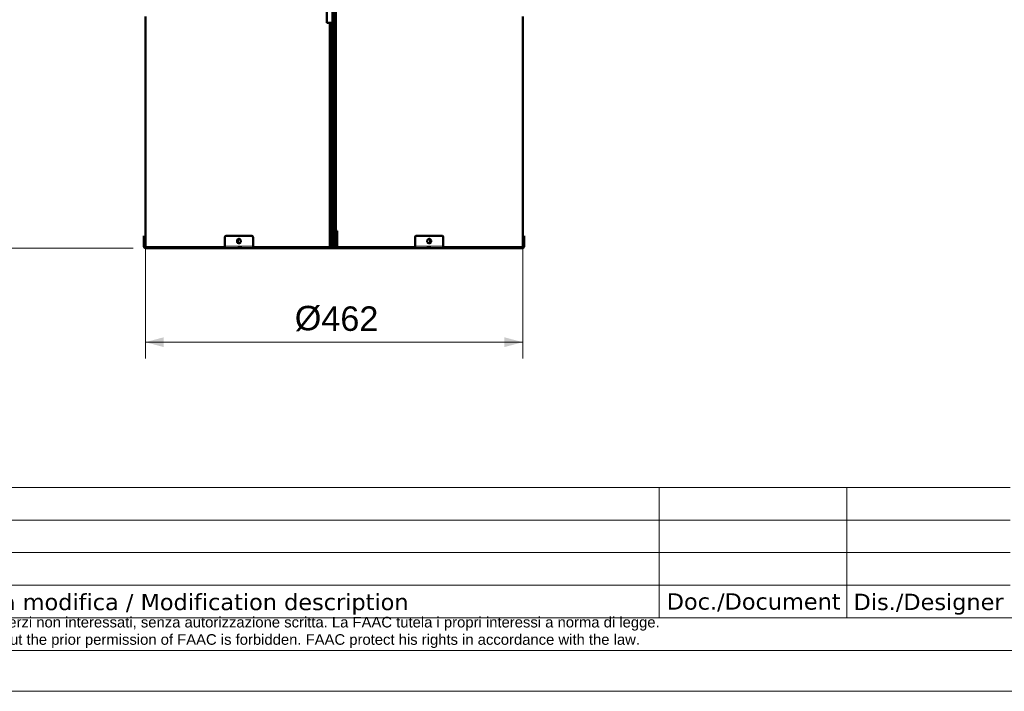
# Model space of a CAD drawing. Header units: millimetres. Extents: x 5 to 579, y 5 to 290.
# Tile 2 of 85: x 78 to 198, y 5 to 87. Entities that reach past the tile are written whole.
import ezdxf

# ---------------------------------------------------------------- set-up
doc = ezdxf.new("R2010")
doc.units = ezdxf.units.MM
doc.layers.add('1', color=7, linetype='Continuous', true_color=0xffffff)
doc.layers.add('256', color=7, linetype='Continuous', true_color=0xffffff)
doc.styles.add('Arial', font='Arial')
doc.dimstyles.new('DIMSTYLE_BRK_2', dxfattribs={"dimtxt": 0.18, "dimasz": 0.18, "dimexe": 0.18, "dimexo": 0.0625, "dimgap": 0.09, "dimtad": 0, "dimtih": 1, "dimtoh": 1, "dimdec": 4, "dimzin": 0, "dimdsep": 46, "dimtxsty": 'Standard', "dimcen": 0.09, "dimadec": 0, "dimazin": 0, "dimtfac": 1, "dimtdec": 4, "dimtofl": 0, "dimtmove": 0, "dimatfit": 3, "dimfxl": 1, "dimtolj": 1, "dimtzin": 0, "dimarcsym": 0})
doc.dimstyles.get("Standard").update_dxf_attribs({"dimtxt": 0.18, "dimasz": 0.18, "dimexe": 0.18, "dimexo": 0.0625, "dimgap": 0.09, "dimtad": 0, "dimtih": 1, "dimtoh": 1, "dimdec": 4, "dimzin": 0, "dimdsep": 46, "dimtxsty": 'Standard', "dimcen": 0.09, "dimadec": 0, "dimazin": 0, "dimtfac": 1, "dimtdec": 4, "dimtofl": 0, "dimtmove": 0, "dimatfit": 3, "dimfxl": 1, "dimtolj": 1, "dimtzin": 0, "dimarcsym": 0})

# ---------------------------------------------------------------- blocks, each defined once
blk = doc.blocks.new('_U0')
at = {"layer": '1', "color": 92, "linetype": 'Continuous', "lineweight": 13}
for p, q in [((82.435296, 183.462127), (71.017748, 183.462127)), ((93.434118, 183.462127), (85.435296, 183.462127)), ((73.017748, 181.212127), (73.017748, 61.592127)), ((91.520699, 59.342127), (71.017748, 59.342127)), ((116.140699, 59.342127), (94.520699, 59.342127))]:
    blk.add_line(p, q, dxfattribs=at)
at = {"layer": '1', "color": 92}
for points in [[(73.392748, 181.212127), (72.642748, 181.212127), (73.017748, 183.462127)], [(72.642748, 61.592127), (73.392748, 61.592127), (73.017748, 59.342127)]]:
    blk.add_solid(points, dxfattribs=at)
at = {"layer": 'Defpoints', "color": 0}
for p in [(93.434118, 183.462127), (73.017748, 59.342127), (116.140699, 59.342127)]:
    blk.add_point(p, dxfattribs=at)
at = {"layer": '1', "color": 1, "lineweight": 13, "insert": (68.505748, 121.402127), "char_height": 3, "attachment_point": 2, "rotation": 90, "style": 'Arial'}
blk.add_mtext('\\A1;1241', dxfattribs=at)
blk = doc.blocks.new('_U1')
at = {"layer": '1', "color": 92, "lineweight": 13}
for p, q in [((93.020699, 60.437127), (93.020699, 45.802255)), ((139.260699, 60.437127), (139.260699, 45.802255)), ((93.020699, 47.802255), (139.260699, 47.802255))]:
    blk.add_line(p, q, dxfattribs=at)
at = {"layer": '1', "color": 92, "lineweight": 18}
for points in [[(93.020699, 47.802255), (95.270697, 48.405141), (95.270701, 47.199369)], [(139.260699, 47.802255), (137.010701, 47.199369), (137.010697, 48.405141)]]:
    blk.add_solid(points, dxfattribs=at)
at = {"layer": '1', "color": 1, "linetype": 'Continuous', "lineweight": 13, "char_height": 3, "attachment_point": 7, "line_spacing_factor": 0.824923, "style": 'Arial'}
for s, insert in [('\\fArial|b0|i0;%%c', (111.324294, 49.144673)), ('\\fArial|b0|i0;\\W1.0000;462', (114.582607, 49.144673))]:
    blk.add_mtext(s, dxfattribs=dict(at, insert=insert))
blk = doc.blocks.new('FAAC_TAB_REVISIONS')
at = {"layer": '256', "color": 92, "linetype": 'Continuous', "lineweight": 13}
for p, q in [((13.5, 16), (146, 16)), ((146, 16), (169, 16)), ((169, 16), (189, 16))]:
    blk.add_line(p, q, dxfattribs=at)
at = {"layer": '256', "color": 92, "linetype": 'Continuous', "lineweight": 18}
for p, q in [((146, 16), (146, 12)), ((169, 16), (169, 12)), ((13.5, 12), (146, 12)), ((146, 12), (169, 12)), ((146, 12), (146, 8)), ((169, 12), (189, 12)), ((169, 12), (169, 8)), ((13.5, 8), (146, 8)), ((146, 8), (169, 8)), ((146, 8), (146, 4)), ((169, 8), (189, 8)), ((169, 8), (169, 4)), ((13.5, 4), (146, 4)), ((146, 4), (169, 4)), ((146, 4), (146, 0)), ((169, 4), (189, 4)), ((169, 4), (169, 0)), ((13.5, 0), (146, 0)), ((146, 0), (169, 0)), ((169, 0), (189, 0))]:
    blk.add_line(p, q, dxfattribs=at)

msp = doc.modelspace()

# ---------------------------------------------------------------- linework, layer by layer
at = {"layer": '1', "color": 7, "linetype": 'Continuous', "lineweight": 50}
for p, q in [((116.0207, 61.46213), (116.0207, 89.76213)), ((115.2607, 86.96213), (115.2607, 88.46213)), ((115.94344, 61.46213), (115.94344, 88.46213)), ((116.1407, 88.4621), (116.1407, 86.96175)), ((116.2607, 88.46213), (116.2607, 86.96194)), ((116.33795, 61.46213), (116.33795, 88.46213)), ((116.33898, 88.46213), (116.33898, 61.46213)), ((93.0207, 87.71213), (93.0207, 60.43713)), ((115.52602, 86.96213), (115.2607, 86.96213)), ((115.7207, 86.96213), (115.52602, 86.96213)), ((115.9407, 86.96213), (115.7207, 86.96213)), ((115.7207, 59.46213), (115.7207, 86.96213)), ((115.9407, 59.46213), (115.9407, 86.96213)), ((116.0407, 86.96213), (116.0407, 59.46213)), ((116.2607, 86.96213), (116.0407, 86.96213)), ((116.2607, 59.46213), (116.2607, 86.96213)), ((139.2607, 60.43713), (139.2607, 87.71213)), ((92.8207, 60.84213), (92.8207, 60.64213)), ((92.8207, 59.56213), (92.8207, 60.64213)), ((93.02075, 60.43713), (93.0207, 60.43713)), ((102.74865, 60.64213), (102.74865, 59.56213)), ((106.03955, 60.84213), (102.92185, 60.84213)), ((104.53742, 60.43713), (104.62403, 60.43713)), ((106.21275, 59.56213), (106.21275, 60.64213)), ((116.0407, 61.46213), (115.94241, 61.46213)), ((116.0207, 59.46213), (116.0207, 61.46232)), ((116.33898, 61.46213), (116.5207, 61.46213)), ((116.3407, 59.46213), (116.3407, 61.46232)), ((116.4407, 59.46213), (116.4407, 61.46232)), ((116.5207, 61.46213), (116.5207, 59.46213)), ((126.06865, 60.64213), (126.06865, 59.56213)), ((129.35954, 60.84213), (126.24185, 60.84213)), ((127.65737, 60.43713), (127.74397, 60.43713)), ((129.53275, 60.64213), (129.53275, 59.56213)), ((139.26065, 60.43713), (139.2607, 60.43713)), ((139.4607, 60.84213), (139.4607, 60.64213)), ((139.4607, 60.64213), (139.4607, 59.56213)), ((92.9907, 59.34213), (93.0407, 59.34213)), ((93.0207, 59.88713), (93.02075, 59.88713)), ((93.0207, 59.88713), (93.0207, 59.46213)), ((93.0407, 59.46213), (93.0207, 59.46213)), ((93.0407, 59.46213), (93.07725, 59.46213)), ((93.07725, 59.34213), (93.0407, 59.34213)), ((93.07725, 59.46213), (102.76055, 59.46213)), ((102.87693, 59.34213), (93.07725, 59.34213)), ((102.85865, 59.34213), (103.27374, 59.34213)), ((105.90766, 59.34213), (103.27374, 59.34213)), ((105.90766, 59.34213), (106.32275, 59.34213)), ((106.32223, 59.46213), (106.22404, 59.46213)), ((106.22473, 59.46213), (106.32275, 59.46213)), ((106.32275, 59.46213), (106.34103, 59.46213)), ((106.34103, 59.34213), (106.32275, 59.34213)), ((106.34103, 59.46213), (115.76094, 59.46213)), ((125.94037, 59.34213), (106.34103, 59.34213)), ((115.52602, 59.46213), (115.7207, 59.46213)), ((115.7207, 59.46213), (115.9407, 59.46213)), ((115.94085, 59.46213), (116.04078, 59.46213)), ((116.2607, 59.46213), (116.0407, 59.46213)), ((116.26054, 59.46213), (125.94037, 59.46213)), ((125.94037, 59.46213), (125.95865, 59.46213)), ((125.95865, 59.34213), (125.94037, 59.34213)), ((125.94122, 59.46213), (126.05665, 59.46213)), ((125.95865, 59.46213), (126.05667, 59.46213)), ((125.95865, 59.34213), (126.37374, 59.34213)), ((129.00766, 59.34213), (126.37374, 59.34213)), ((129.00766, 59.34213), (129.42275, 59.34213)), ((139.20414, 59.34213), (129.40447, 59.34213)), ((129.52085, 59.46213), (139.20414, 59.46213)), ((139.20414, 59.46213), (139.2407, 59.46213)), ((139.2407, 59.34213), (139.20414, 59.34213)), ((139.2907, 59.34213), (139.2407, 59.34213)), ((139.24071, 59.46213), (139.2607, 59.46213)), ((139.2607, 59.88713), (139.26065, 59.88713)), ((139.2607, 59.46213), (139.2607, 59.88713))]:
    msp.add_line(p, q, dxfattribs=at)
at = {"layer": '1', "color": 2, "linetype": 'Continuous', "lineweight": 13}
for p, q in [((115.52602, 59.46213), (115.52602, 86.96213)), ((102.74865, 59.56213), (106.21275, 59.56213)), ((126.06865, 59.56213), (129.53275, 59.56213))]:
    msp.add_line(p, q, dxfattribs=at)
at = {"layer": '1', "color": 7, "linetype": 'Continuous', "lineweight": 50}
for centre, start, end in [((93.0407, 59.56213), 180, 270), ((139.2407, 59.56213), 270, 0)]:
    msp.add_arc(centre, 0.22, start, end, dxfattribs=at)
for centre, major_axis, ratio, start_param, end_param in [((102.92185, 60.64213), (0, -0.2), 0.866025, 3.141592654, 4.71238898), ((104.4807, 60.19213), (0, 0.275), 0.866025, 4.973822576, 8.11541523), ((106.03955, 60.64213), (0, -0.2), 0.866025, 1.570796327, 3.141592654), ((126.24185, 60.64213), (0, 0.2), 0.866025, 0, 1.570796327), ((127.8007, 60.19213), (0, -0.275), 0.866025, 1.832229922, 4.973822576), ((129.35954, 60.64213), (0, 0.2), 0.866025, 4.71238898, 6.283185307), ((102.85865, 59.56213), (0, 0.22), 0.5, 1.570796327, 3.141592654), ((104.4807, 60.19213), (0, 0.275), 0.866025, 1.832229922, 4.973822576), ((106.32275, 59.56213), (0, -0.22), 0.5, 4.71238898, 6.283185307), ((125.95865, 59.56213), (0, 0.22), 0.5, 3.141592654, 4.71238898), ((127.8007, 60.19213), (0, -0.275), 0.866025, 4.973822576, 8.11541523), ((129.42275, 59.56213), (0, 0.22), 0.5, 3.141592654, 4.71238898)]:
    msp.add_ellipse(centre, major_axis=major_axis, ratio=ratio, start_param=start_param, end_param=end_param, dxfattribs=at)
for points, knots in [([(93.02075, 60.43713), (93.02077, 60.43713), (93.0208, 60.43668), (93.02084, 60.43533), (93.02086, 60.43477), (93.02089, 60.43344), (93.02091, 60.43266), (93.02097, 60.43002), (93.02106, 60.42565), (93.02116, 60.4196), (93.02125, 60.41441), (93.02128, 60.41258), (93.02134, 60.40869), (93.02137, 60.40665), (93.02146, 60.40026), (93.02159, 60.39101), (93.02172, 60.38033), (93.02182, 60.37178), (93.02187, 60.36737), (93.02192, 60.36276), (93.02196, 60.35963), (93.02198, 60.35804), (93.02206, 60.35002), (93.02219, 60.33665), (93.02238, 60.31506), (93.02251, 60.29772), (93.02258, 60.28768), (93.0226, 60.28363), (93.02262, 60.28159), (93.02265, 60.27544), (93.02268, 60.27131), (93.02274, 60.25882), (93.02283, 60.24193), (93.02289, 60.22454), (93.02292, 60.21131), (93.02294, 60.20465), (93.02295, 60.19792), (93.02296, 60.19342), (93.02296, 60.19116), (93.02298, 60.1799), (93.02299, 60.16192), (93.02297, 60.13509), (93.02293, 60.11729), (93.0229, 60.10398), (93.02288, 60.09954), (93.02285, 60.09077), (93.02284, 60.08642), (93.02278, 60.07351), (93.0227, 60.05664), (93.0226, 60.04043), (93.02252, 60.02852), (93.02249, 60.0246), (93.02245, 60.01877), (93.02244, 60.01684), (93.02241, 60.01301), (93.02239, 60.01111), (93.02232, 60.00172), (93.02219, 59.98729), (93.02199, 59.96738), (93.02186, 59.95528), (93.02177, 59.9481), (93.02175, 59.94668), (93.02172, 59.94389), (93.02167, 59.93978), (93.02162, 59.9359), (93.02152, 59.92841), (93.02139, 59.91921), (93.02128, 59.91153), (93.02119, 59.90635), (93.02117, 59.90473), (93.02113, 59.90243), (93.02111, 59.9017), (93.02109, 59.90028), (93.02107, 59.89959), (93.02101, 59.89632), (93.02093, 59.89197), (93.02086, 59.88934), (93.0208, 59.88758), (93.02077, 59.88713), (93.02075, 59.88713)], [0, 0, 0, 0, 0.03125, 0.03125, 0.046875, 0.046875, 0.0625, 0.0625, 0.09375, 0.125, 0.125, 0.140625, 0.140625, 0.15625, 0.15625, 0.1875, 0.21875, 0.21875, 0.234375, 0.2421875, 0.2421875, 0.25, 0.25, 0.28125, 0.3125, 0.34375, 0.3515625, 0.3515625, 0.359375, 0.359375, 0.375, 0.375, 0.40625, 0.4375, 0.4375, 0.453125, 0.4609375, 0.4609375, 0.46875, 0.46875, 0.5, 0.53125, 0.5625, 0.5625, 0.578125, 0.578125, 0.59375, 0.59375, 0.625, 0.65625, 0.65625, 0.671875, 0.671875, 0.6796875, 0.6796875, 0.6875, 0.6875, 0.71875, 0.75, 0.78125, 0.78125, 0.7890625, 0.7890625, 0.796875, 0.8125, 0.8125, 0.84375, 0.875, 0.875, 0.890625, 0.890625, 0.8984375, 0.8984375, 0.90625, 0.90625, 0.9375, 0.96875, 0.96875, 1, 1, 1, 1]), ([(104.40774, 59.93178), (104.40695, 59.93238), (104.39971, 59.93793), (104.39276, 59.94392), (104.38379, 59.95247), (104.37939, 59.95688), (104.37512, 59.9615), (104.3723, 59.96462), (104.3709, 59.96621), (104.364, 59.97424), (104.3536, 59.98761), (104.33985, 60.0092), (104.33091, 60.02654), (104.32644, 60.03658), (104.32469, 60.04063), (104.32383, 60.04267), (104.32134, 60.04882), (104.31977, 60.05295), (104.31534, 60.06543), (104.31016, 60.08233), (104.30642, 60.09971), (104.30416, 60.11294), (104.30317, 60.1196), (104.30238, 60.12633), (104.30191, 60.13083), (104.3017, 60.13309), (104.30075, 60.14436), (104.30001, 60.16234), (104.30115, 60.18917), (104.30341, 60.20696), (104.30569, 60.22027), (104.30655, 60.22471), (104.30844, 60.23349), (104.30948, 60.23783), (104.31285, 60.25074), (104.31805, 60.26761), (104.32464, 60.28383), (104.33011, 60.29573), (104.33202, 60.29966), (104.33503, 60.30548), (104.33605, 60.30742), (104.33814, 60.31125), (104.3392, 60.31315), (104.34461, 60.32254), (104.35383, 60.33697), (104.36936, 60.35687), (104.38084, 60.36897), (104.38838, 60.37616), (104.38991, 60.37758), (104.39299, 60.38037), (104.39764, 60.38447), (104.4024, 60.38836), (104.41206, 60.39584), (104.42531, 60.40505), (104.4393, 60.41272), (104.45007, 60.4179), (104.45371, 60.41953), (104.45924, 60.42182), (104.46109, 60.42256), (104.4648, 60.42398), (104.46666, 60.42466), (104.47598, 60.42793), (104.49103, 60.43228), (104.50634, 60.43491), (104.52178, 60.43668), (104.52957, 60.43713), (104.53742, 60.43713)], [0, 0, 0, 0, 0.004708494, 0.042988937, 0.042988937, 0.062129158, 0.071699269, 0.071699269, 0.081269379, 0.081269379, 0.119549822, 0.157830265, 0.196110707, 0.205680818, 0.205680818, 0.215250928, 0.215250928, 0.23439115, 0.23439115, 0.272671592, 0.310952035, 0.310952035, 0.330092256, 0.339662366, 0.339662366, 0.349232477, 0.349232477, 0.38751292, 0.425793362, 0.464073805, 0.464073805, 0.483214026, 0.483214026, 0.502354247, 0.502354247, 0.54063469, 0.578915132, 0.578915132, 0.598055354, 0.598055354, 0.607625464, 0.607625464, 0.617195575, 0.617195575, 0.655476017, 0.69375646, 0.732036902, 0.732036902, 0.741607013, 0.741607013, 0.751177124, 0.770317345, 0.770317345, 0.808597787, 0.84687823, 0.84687823, 0.866018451, 0.866018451, 0.875588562, 0.875588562, 0.885158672, 0.885158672, 0.923439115, 0.961719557, 0.961719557, 1, 1, 1, 1]), ([(104.59742, 60.43713), (104.58957, 60.43713), (104.58174, 60.43668), (104.57002, 60.43533), (104.56613, 60.43477), (104.55842, 60.43344), (104.55459, 60.43266), (104.54318, 60.43002), (104.52818, 60.42565), (104.51359, 60.4196), (104.50282, 60.41441), (104.49925, 60.41258), (104.49217, 60.40869), (104.48869, 60.40665), (104.47841, 60.40026), (104.46515, 60.39101), (104.45276, 60.38033), (104.4438, 60.37178), (104.4394, 60.36737), (104.43512, 60.36276), (104.4323, 60.35963), (104.4309, 60.35804), (104.424, 60.35002), (104.41361, 60.33665), (104.39985, 60.31506), (104.39092, 60.29772), (104.38644, 60.28768), (104.38469, 60.28363), (104.38384, 60.28159), (104.38134, 60.27544), (104.37977, 60.27131), (104.37534, 60.25882), (104.37016, 60.24193), (104.36642, 60.22454), (104.36417, 60.21131), (104.36317, 60.20465), (104.36239, 60.19792), (104.36192, 60.19342), (104.3617, 60.19116), (104.36075, 60.1799), (104.36001, 60.16192), (104.36116, 60.13509), (104.36342, 60.11729), (104.3657, 60.10398), (104.36655, 60.09954), (104.36845, 60.09077), (104.36948, 60.08642), (104.37286, 60.07351), (104.37806, 60.05664), (104.38465, 60.04043), (104.39012, 60.02852), (104.39203, 60.0246), (104.39503, 60.01877), (104.39606, 60.01684), (104.39814, 60.01301), (104.39921, 60.01111), (104.40461, 60.00172), (104.41383, 59.98729), (104.42936, 59.96738), (104.44084, 59.95528), (104.44839, 59.9481), (104.44991, 59.94668), (104.45299, 59.94389), (104.45765, 59.93978), (104.4624, 59.9359), (104.47206, 59.92841), (104.47882, 59.92372), (104.48577, 59.91942), (104.4859, 59.91934)], [0, 0, 0, 0, 0.037009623, 0.037009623, 0.055514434, 0.055514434, 0.074019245, 0.074019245, 0.111028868, 0.14803849, 0.14803849, 0.166543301, 0.166543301, 0.185048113, 0.185048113, 0.222057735, 0.259067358, 0.259067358, 0.277572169, 0.286824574, 0.286824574, 0.29607698, 0.29607698, 0.333086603, 0.370096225, 0.407105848, 0.416358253, 0.416358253, 0.425610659, 0.425610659, 0.44411547, 0.44411547, 0.481125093, 0.518134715, 0.518134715, 0.536639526, 0.545891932, 0.545891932, 0.555144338, 0.555144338, 0.59215396, 0.629163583, 0.666173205, 0.666173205, 0.684678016, 0.684678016, 0.703182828, 0.703182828, 0.74019245, 0.777202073, 0.777202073, 0.795706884, 0.795706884, 0.804959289, 0.804959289, 0.814211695, 0.814211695, 0.851221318, 0.88823094, 0.925240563, 0.925240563, 0.934492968, 0.934492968, 0.943745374, 0.962250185, 0.962250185, 0.999259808, 1, 1, 1, 1]), ([(127.79735, 59.92049), (127.80377, 59.92454), (127.81661, 59.93356), (127.82864, 59.94392), (127.8376, 59.95247), (127.842, 59.95688), (127.84628, 59.9615), (127.8491, 59.96462), (127.8505, 59.96621), (127.85739, 59.97424), (127.86779, 59.98761), (127.88154, 60.0092), (127.89048, 60.02654), (127.89495, 60.03658), (127.8967, 60.04063), (127.89756, 60.04267), (127.90005, 60.04882), (127.90162, 60.05295), (127.90606, 60.06543), (127.91124, 60.08233), (127.91497, 60.09971), (127.91723, 60.11294), (127.91822, 60.1196), (127.91901, 60.12633), (127.91948, 60.13083), (127.9197, 60.13309), (127.92064, 60.14436), (127.92138, 60.16234), (127.92024, 60.18917), (127.91798, 60.20696), (127.9157, 60.22027), (127.91484, 60.22471), (127.91295, 60.23349), (127.91191, 60.23783), (127.90854, 60.25074), (127.90334, 60.26761), (127.89675, 60.28383), (127.89128, 60.29573), (127.88937, 60.29966), (127.88637, 60.30548), (127.88534, 60.30742), (127.88325, 60.31125), (127.88219, 60.31315), (127.87679, 60.32254), (127.86757, 60.33697), (127.85204, 60.35687), (127.84056, 60.36897), (127.83301, 60.37616), (127.83148, 60.37758), (127.82841, 60.38037), (127.82375, 60.38447), (127.81899, 60.38836), (127.80934, 60.39584), (127.79609, 60.40505), (127.7821, 60.41272), (127.77133, 60.4179), (127.76769, 60.41953), (127.76216, 60.42182), (127.76031, 60.42256), (127.75659, 60.42398), (127.75473, 60.42466), (127.74542, 60.42793), (127.73037, 60.43228), (127.71506, 60.43491), (127.69962, 60.43668), (127.69183, 60.43713), (127.68397, 60.43713)], [0, 0, 0, 0, 0.034928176, 0.072046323, 0.072046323, 0.090605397, 0.099884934, 0.099884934, 0.109164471, 0.109164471, 0.146282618, 0.183400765, 0.220518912, 0.229798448, 0.229798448, 0.239077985, 0.239077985, 0.257637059, 0.257637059, 0.294755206, 0.331873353, 0.331873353, 0.350432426, 0.359711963, 0.359711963, 0.3689915, 0.3689915, 0.406109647, 0.443227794, 0.480345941, 0.480345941, 0.498905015, 0.498905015, 0.517464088, 0.517464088, 0.554582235, 0.591700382, 0.591700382, 0.610259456, 0.610259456, 0.619538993, 0.619538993, 0.628818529, 0.628818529, 0.665936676, 0.703054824, 0.740172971, 0.740172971, 0.749452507, 0.749452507, 0.758732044, 0.777291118, 0.777291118, 0.814409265, 0.851527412, 0.851527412, 0.870086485, 0.870086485, 0.879366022, 0.879366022, 0.888645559, 0.888645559, 0.925763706, 0.962881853, 0.962881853, 1, 1, 1, 1]), ([(127.74397, 60.43713), (127.75183, 60.43713), (127.75966, 60.43668), (127.77138, 60.43533), (127.77527, 60.43477), (127.78298, 60.43344), (127.78681, 60.43266), (127.79822, 60.43002), (127.81322, 60.42565), (127.8278, 60.4196), (127.83858, 60.41441), (127.84215, 60.41258), (127.84923, 60.40869), (127.85271, 60.40665), (127.86299, 60.40026), (127.87625, 60.39101), (127.88864, 60.38033), (127.8976, 60.37178), (127.902, 60.36737), (127.90628, 60.36276), (127.9091, 60.35963), (127.9105, 60.35804), (127.9174, 60.35002), (127.9278, 60.33665), (127.94155, 60.31506), (127.95048, 60.29772), (127.95496, 60.28768), (127.95671, 60.28363), (127.95756, 60.28159), (127.96006, 60.27544), (127.96163, 60.27131), (127.96606, 60.25882), (127.97124, 60.24193), (127.97498, 60.22454), (127.97724, 60.21131), (127.97823, 60.20465), (127.97901, 60.19792), (127.97949, 60.19342), (127.9797, 60.19116), (127.98065, 60.1799), (127.98139, 60.16192), (127.98025, 60.13509), (127.97798, 60.11729), (127.97571, 60.10398), (127.97485, 60.09954), (127.97296, 60.09077), (127.97192, 60.08642), (127.96855, 60.07351), (127.96335, 60.05664), (127.95676, 60.04043), (127.95129, 60.02852), (127.94937, 60.0246), (127.94637, 60.01877), (127.94535, 60.01684), (127.94326, 60.01301), (127.9422, 60.01111), (127.93679, 60.00172), (127.92757, 59.98729), (127.91204, 59.96738), (127.90056, 59.95528), (127.89301, 59.9481), (127.89149, 59.94668), (127.88841, 59.94389), (127.88376, 59.93978), (127.879, 59.9359), (127.87227, 59.93069), (127.86871, 59.92808), (127.86509, 59.9256)], [0, 0, 0, 0, 0.037672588, 0.037672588, 0.056508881, 0.056508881, 0.075345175, 0.075345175, 0.113017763, 0.15069035, 0.15069035, 0.169526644, 0.169526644, 0.188362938, 0.188362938, 0.226035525, 0.263708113, 0.263708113, 0.282544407, 0.291962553, 0.291962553, 0.3013807, 0.3013807, 0.339053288, 0.376725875, 0.414398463, 0.42381661, 0.42381661, 0.433234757, 0.433234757, 0.452071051, 0.452071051, 0.489743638, 0.527416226, 0.527416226, 0.546252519, 0.555670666, 0.555670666, 0.565088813, 0.565088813, 0.602761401, 0.640433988, 0.678106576, 0.678106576, 0.69694287, 0.69694287, 0.715779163, 0.715779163, 0.753451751, 0.791124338, 0.791124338, 0.809960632, 0.809960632, 0.819378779, 0.819378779, 0.828796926, 0.828796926, 0.866469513, 0.904142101, 0.941814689, 0.941814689, 0.951232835, 0.951232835, 0.960650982, 0.979487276, 0.979487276, 1, 1, 1, 1]), ([(139.26064, 59.88713), (139.26063, 59.88713), (139.2606, 59.88758), (139.26055, 59.88892), (139.26054, 59.88948), (139.2605, 59.89082), (139.26048, 59.89159), (139.26043, 59.89423), (139.26034, 59.89861), (139.26023, 59.90466), (139.26015, 59.90984), (139.26012, 59.91168), (139.26006, 59.91557), (139.26003, 59.9176), (139.25994, 59.92399), (139.25981, 59.93324), (139.25968, 59.94392), (139.25957, 59.95247), (139.25952, 59.95688), (139.25947, 59.9615), (139.25944, 59.96462), (139.25942, 59.96621), (139.25934, 59.97424), (139.2592, 59.98761), (139.25902, 60.0092), (139.25889, 60.02654), (139.25882, 60.03658), (139.25879, 60.04063), (139.25878, 60.04267), (139.25874, 60.04882), (139.25872, 60.05295), (139.25865, 60.06543), (139.25857, 60.08233), (139.25851, 60.09971), (139.25848, 60.11294), (139.25846, 60.1196), (139.25845, 60.12633), (139.25844, 60.13083), (139.25844, 60.13309), (139.25842, 60.14436), (139.25841, 60.16234), (139.25843, 60.18917), (139.25846, 60.20696), (139.2585, 60.22027), (139.25851, 60.22471), (139.25854, 60.23349), (139.25856, 60.23783), (139.25861, 60.25074), (139.2587, 60.26761), (139.25879, 60.28383), (139.25888, 60.29573), (139.2589, 60.29966), (139.25895, 60.30548), (139.25896, 60.30742), (139.25899, 60.31125), (139.25901, 60.31315), (139.25908, 60.32254), (139.25921, 60.33697), (139.25941, 60.35687), (139.25954, 60.36897), (139.25963, 60.37616), (139.25964, 60.37758), (139.25968, 60.38037), (139.25973, 60.38447), (139.25978, 60.38836), (139.25988, 60.39584), (139.26, 60.40505), (139.26012, 60.41272), (139.26021, 60.4179), (139.26023, 60.41953), (139.26027, 60.42182), (139.26029, 60.42256), (139.26031, 60.42398), (139.26032, 60.42466), (139.26038, 60.42793), (139.26047, 60.43228), (139.26054, 60.43491), (139.2606, 60.43668), (139.26063, 60.43713), (139.26064, 60.43713)], [0, 0, 0, 0, 0.03125, 0.03125, 0.046875, 0.046875, 0.0625, 0.0625, 0.09375, 0.125, 0.125, 0.140625, 0.140625, 0.15625, 0.15625, 0.1875, 0.21875, 0.21875, 0.234375, 0.2421875, 0.2421875, 0.25, 0.25, 0.28125, 0.3125, 0.34375, 0.3515625, 0.3515625, 0.359375, 0.359375, 0.375, 0.375, 0.40625, 0.4375, 0.4375, 0.453125, 0.4609375, 0.4609375, 0.46875, 0.46875, 0.5, 0.53125, 0.5625, 0.5625, 0.578125, 0.578125, 0.59375, 0.59375, 0.625, 0.65625, 0.65625, 0.671875, 0.671875, 0.6796875, 0.6796875, 0.6875, 0.6875, 0.71875, 0.75, 0.78125, 0.78125, 0.7890625, 0.7890625, 0.796875, 0.8125, 0.8125, 0.84375, 0.875, 0.875, 0.890625, 0.890625, 0.8984375, 0.8984375, 0.90625, 0.90625, 0.9375, 0.96875, 0.96875, 1, 1, 1, 1]), ([(103.27374, 59.34213), (103.37919, 59.34213), (103.48521, 59.34259), (103.64509, 59.34353), (103.69853, 59.34388), (103.80567, 59.34461), (103.85937, 59.34499), (104.02089, 59.34607), (104.12911, 59.34672), (104.34663, 59.34763), (104.45592, 59.34788), (104.62068, 59.34788), (104.67574, 59.34782), (104.7861, 59.34758), (104.8414, 59.34741), (105.00768, 59.34672), (105.11901, 59.34607), (105.34266, 59.34463), (105.45498, 59.34384), (105.68058, 59.34259), (105.79387, 59.34213), (105.90766, 59.34213)], [0, 0, 0, 0, 0.125, 0.125, 0.1875, 0.1875, 0.25, 0.25, 0.375, 0.375, 0.5, 0.5, 0.5625, 0.5625, 0.625, 0.625, 0.75, 0.75, 0.875, 0.875, 1, 1, 1, 1]), ([(126.37374, 59.34213), (126.48752, 59.34213), (126.60083, 59.34259), (126.77009, 59.34353), (126.82639, 59.34388), (126.93874, 59.34461), (126.99479, 59.34499), (127.16256, 59.34607), (127.2739, 59.34672), (127.49558, 59.34763), (127.60592, 59.34788), (127.77068, 59.34788), (127.82548, 59.34782), (127.9348, 59.34758), (127.98932, 59.34741), (128.15247, 59.34672), (128.26068, 59.34607), (128.47599, 59.34463), (128.5831, 59.34384), (128.7962, 59.34259), (128.90221, 59.34213), (129.00766, 59.34213)], [0, 0, 0, 0, 0.125, 0.125, 0.1875, 0.1875, 0.25, 0.25, 0.375, 0.375, 0.5, 0.5, 0.5625, 0.5625, 0.625, 0.625, 0.75, 0.75, 0.875, 0.875, 1, 1, 1, 1])]:
    msp.add_open_spline(points, degree=3, knots=knots, dxfattribs=at)
at = {"layer": '256', "color": 92, "linetype": 'Continuous', "lineweight": 13}
for p, q in [((9.99268, 14), (218.99293, 14)), ((5, 5), (414, 5))]:
    msp.add_line(p, q, dxfattribs=at)
at = {"layer": '256', "color": 5, "linetype": 'Continuous', "lineweight": 13}
msp.add_line((10, 10), (409, 10), dxfattribs=at)

# ---------------------------------------------------------------- block references
at = {"layer": '256', "color": 92, "linetype": 'Continuous', "lineweight": 13}
msp.add_blockref('FAAC_TAB_REVISIONS', (9.99354, 13.99934), dxfattribs=at)

# ---------------------------------------------------------------- texts
at = {"layer": '256', "color": 92, "linetype": 'Continuous', "lineweight": 13, "attachment_point": 7, "line_spacing_factor": 0.981117, "style": 'Arial'}
for s, insert, char_height in [('\\fArial|b0|i0;\\W1.0000;\\fVerdana|b0|i0; \\fArial Unicode MS|b0|i0;', (167.21534, 26.84997), 2), ('\\fArial|b0|i0;\\W1.0000;\\fVerdana|b0|i0; \\fArial Unicode MS|b0|i0;', (89.00754, 26.48303), 2), ('\\fArial|b0|i0;\\W1.0000;\\fVerdana|b0|i0; \\fArial Unicode MS|b0|i0;', (188.71535, 26.48291), 2), ('\\fArial|b0|i0;\\W1.0000;\\fVerdana|b0|i0; \\fArial Unicode MS|b0|i0;', (89.00754, 22.48303), 2), ('\\fArial|b0|i0;\\W1.0000;\\fVerdana|b0|i0; \\fArial Unicode MS|b0|i0;', (167.21534, 22.84997), 2), ('\\fArial|b0|i0;\\W1.0000;\\fVerdana|b0|i0; \\fArial Unicode MS|b0|i0;', (188.71535, 22.48291), 2), ('\\fArial|b0|i0;\\W1.0000;\\fVerdana|b0|i0; \\fArial Unicode MS|b0|i0;', (89.00754, 18.48303), 2), ('\\fArial|b0|i0;\\W1.0000;\\fVerdana|b0|i0; \\fArial Unicode MS|b0|i0;', (167.21534, 18.84997), 2), ('\\fArial|b0|i0;\\W1.0000;\\fVerdana|b0|i0; \\fArial Unicode MS|b0|i0;', (188.71535, 18.48291), 2), ('\\fArial|b0|i0;\\W1.0000;\\fVerdana|b0|i0;Doc./Document\\fArial Unicode MS|b0|i0;', (156.91178, 14.75998), 2), ('\\fArial|b0|i0;\\W1.0000;\\fVerdana|b0|i0;Descrizione della modifica / Modification description\\fArial Unicode MS|b0|i0;', (53.66772, 14.3796), 2), ('\\fArial|b0|i0;\\W1.0000;\\fVerdana|b0|i0;Dis./Designer\\fArial Unicode MS|b0|i0;', (179.8134, 14.39292), 2), ("\\fArial|b0|i0;\\W1.0000;Proprieta' privata della FAAC e' vietata la riproduzione e la visione del disegno a terzi non interessati, senza autorizzazione scritta. La FAAC tutela i propri interessi a norma di legge.\\PFAAC private property. The drawing reproduction and show to third persons without the prior permission of FAAC is forbidden. FAAC protect his rights in accordance with the law.", (10.81792, 10.31058), 1.3)]:
    msp.add_mtext(s, dxfattribs=dict(at, insert=insert, char_height=char_height))

# ---------------------------------------------------------------- dimensions: what is measured, and where the dimension line sits
at = {"layer": '1', "color": 1, "linetype": 'Continuous', "lineweight": 13}
dim = msp.add_linear_dim(base=(73.01775, 59.34213), p1=(93.43412, 183.46213), p2=(116.1407, 59.34213), angle=90, dimstyle='DIMSTYLE_BRK_2', override={"dimtxt": 3, "dimasz": 2.25, "dimexe": 2, "dimexo": 0, "dimgap": 1.5, "dimtad": 1, "dimtih": 0, "dimtoh": 0, "dimdec": 0, "dimlfac": 10, "dimzin": 8, "dimdsep": 44, "dimlunit": 2, "dimtxsty": 'Arial', "dimsah": 1, "dimse1": 0, "dimse2": 0, "dimsd1": 0, "dimsd2": 0, "dimclrd": 92, "dimclre": 92, "dimclrt": 1, "dimtol": 0, "dimtm": -0.1, "dimtfac": 0.5, "dimtdec": 3, "dimtofl": 1, "dimtmove": 0, "dimtzin": 8, "dimlwd": 13, "dimlwe": 13}, dxfattribs=at)
dim.commit()
dim.dimension.update_dxf_attribs({"geometry": '_U0', "text_midpoint": (73.01775, 121.40213), "dimtype": 160})
dim = msp.add_linear_dim(base=(139.2607, 47.80226), p1=(93.0207, 61.68872), p2=(139.2607, 64.83296), dimstyle='Standard', override={"dimtxt": 3, "dimasz": 2.25, "dimexe": 2, "dimexo": 0, "dimgap": 1.5, "dimtad": 1, "dimtih": 0, "dimtoh": 0, "dimdec": 0, "dimlfac": 10, "dimzin": 8, "dimdsep": 44, "dimlunit": 2, "dimpost": '%%c<>', "dimtxsty": 'Arial', "dimsah": 1, "dimse1": 0, "dimse2": 0, "dimsd1": 0, "dimsd2": 0, "dimclrd": 92, "dimclre": 92, "dimclrt": 1, "dimtol": 0, "dimtm": -0.1, "dimtfac": 0.5, "dimtdec": 3, "dimtofl": 1, "dimtmove": 0, "dimtzin": 8, "dimlwd": 13, "dimlwe": 13}, dxfattribs=at)
dim.commit()
dim.dimension.update_dxf_attribs({"geometry": '_U1', "text_midpoint": (116.1407, 47.80226), "dimtype": 160})

doc.saveas('drawing.dxf')
